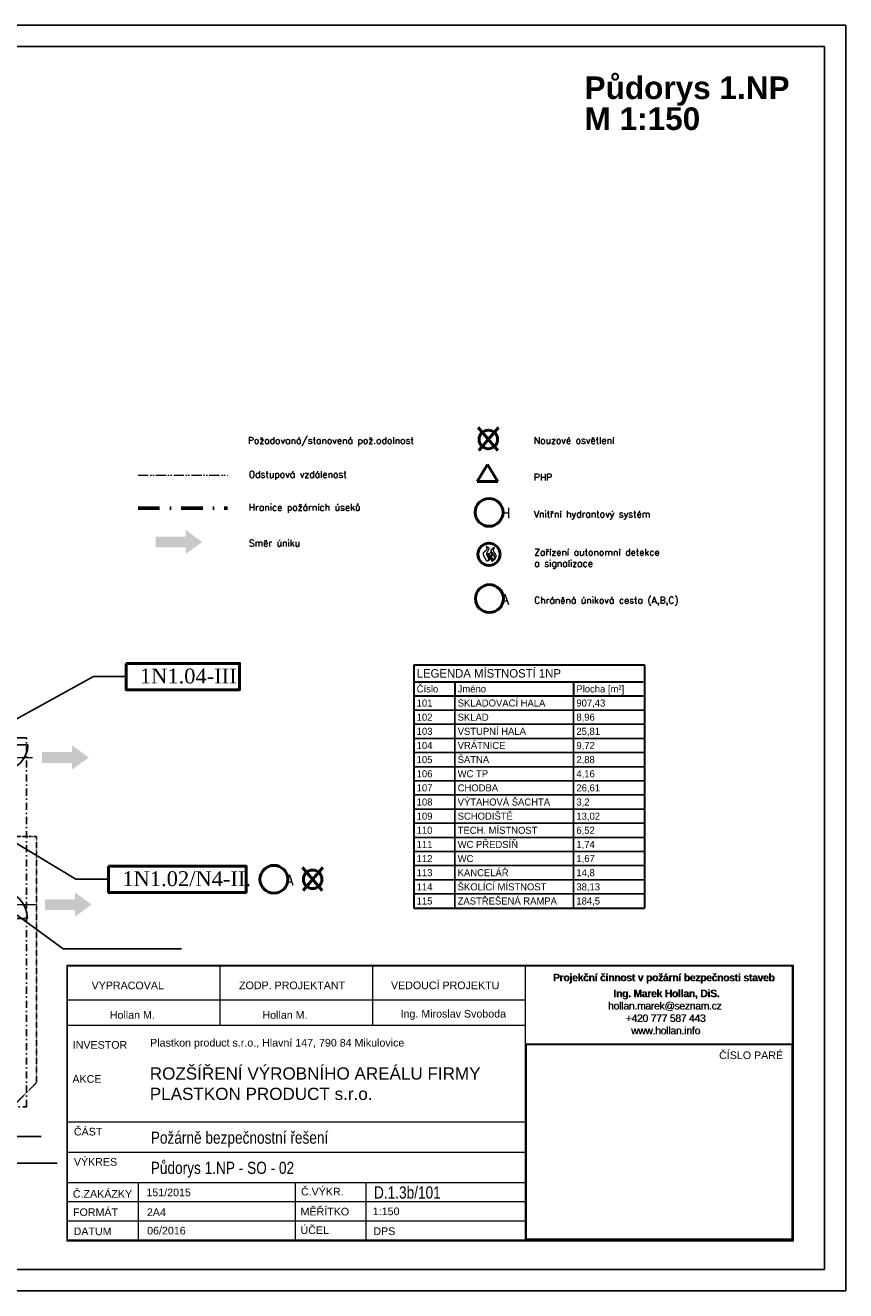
# Model space of a CAD drawing. Header units: millimetres. Extents: x 2886542 to 7567581, y -792623 to 134766.
# Tile 187 of 256: x 4540513 to 4569536, y -292085 to -247336. Entities that reach past the tile are written whole.
import ezdxf

# ---------------------------------------------------------------- set-up
doc = ezdxf.new("R2010")
doc.units = ezdxf.units.MM
for name, pattern in [('ACAD_ISO04W100', [30, 24, -3, 0, -3]), ('ACAD_ISO12W100', [21, 12, -3, 0, -3, 0, -3]), ('DASHDOT', [1, 0.5, -0.25, 0, -0.25]), ('DASHDOTX2', [50.8, 25.4, -12.7, 0, -12.7]), ('DIVIDE', [1.25, 0.5, -0.25, 0, -0.25, 0, -0.25])]:
    doc.linetypes.add(name, pattern=pattern)
for name, color, linetype, lineweight in [('CKDVERE_', 7, 'Continuous', 25), ('CKDVERE_OSY', 1, 'Continuous', 18), ('CKPROSTUPY_NADROVINOU', 7, 'DASHDOT', 25), ('CKSTENY_NADROVINOU', 7, 'DIVIDE', 25), ('CKTABULKY', 7, 'Continuous', 25), ('Text obecně', 7, 'Continuous', 25)]:
    doc.layers.add(name, color=color, linetype=linetype, lineweight=lineweight)
doc.layers.add('LEGENDA', color=30, linetype='Continuous')
doc.layers.add('požárničina', color=10, linetype='Continuous')
doc.styles.add('ARIAL', font='arial.ttf')
doc.styles.add('ARIELCE', font='arialbd.ttf')
doc.styles.add('ROMANT', font='romant')
doc.styles.get("Standard").update_dxf_attribs({"font": 'arial.ttf'})
doc.styles.add('TABULKY', font='ic-simplex.shx', dxfattribs={"width": 0.8})
doc.dimstyles.new('úhlová', dxfattribs={"dimscale": 0.2, "dimtxt": 2.5, "dimasz": 1.5, "dimexe": 0, "dimexo": 3, "dimgap": 1, "dimtad": 1, "dimdec": 0, "dimzin": 0, "dimdsep": 46, "dimtxsty": 'ROMANT', "dimcen": 5, "dimclrd": 256, "dimclre": 256, "dimclrt": 7, "dimadec": 1, "dimazin": 0, "dimtfac": 1, "dimtdec": 0, "dimtix": 1, "dimtmove": 2, "dimatfit": 3, "dimfxl": 0, "dimtvp": 2, "dimtolj": 1, "dimtzin": 0, "dimarcsym": 0})

msp = doc.modelspace()

# ---------------------------------------------------------------- hatches: boundary and pattern name
at = {"layer": 'požárničina', "linetype": 'ACAD_ISO04W100', "lineweight": 50, "ltscale": 50, "extrusion": (0, 0, -1)}
h = msp.add_hatch(color=256, dxfattribs=at)
h.paths.add_polyline_path([(-4546185.5, -265419.4), (-4545120.6, -265419.4), (-4545120.6, -265799), (-4546185.5, -265799)])
h.paths.add_polyline_path([(-4546185.5, -265183.9), (-4546185.5, -265419.4), (-4546185.5, -265799), (-4546185.5, -266034.6), (-4546770, -265609.2)])
h = msp.add_hatch(color=256, dxfattribs=at)
h.paths.add_polyline_path([(-4542170.3, -273418.9), (-4541105.4, -273418.9), (-4541105.4, -273039.3), (-4542170.3, -273039.3)])
h.paths.add_polyline_path([(-4542170.3, -273654.5), (-4542170.3, -273418.9), (-4542170.3, -273039.3), (-4542170.3, -272803.8), (-4542754.8, -273229.1)])
h = msp.add_hatch(color=256, dxfattribs=at)
h.paths.add_polyline_path([(-4542272.3, -278618.9), (-4541207.4, -278618.9), (-4541207.4, -278239.3), (-4542272.3, -278239.3)])
h.paths.add_polyline_path([(-4542272.3, -278854.5), (-4542272.3, -278618.9), (-4542272.3, -278239.3), (-4542272.3, -278003.8), (-4542856.8, -278429.1)])

# ---------------------------------------------------------------- linework, layer by layer
at = {"layer": 'CKDVERE_', "color": 0}
for p, q in [((4539706, -272777.5), (4540606, -272777.5)), ((4539586, -278927.5), (4540586, -278927.5))]:
    msp.add_line(p, q, dxfattribs=at)
for centre, radius, start, end in [((4539706, -272777.5), 900, 270, 0), ((4539586, -278927.5), 1000, 0, 90)]:
    msp.add_arc(centre, radius, start, end, dxfattribs=at)
at = {"layer": 'CKDVERE_OSY', "color": 0}
for p, q in [((4539506, -273227.5), (4540770, -273227.5)), ((4539372, -278427.5), (4540872, -278427.5))]:
    msp.add_line(p, q, dxfattribs=at)
at = {"layer": 'CKPROSTUPY_NADROVINOU', "color": 0, "ltscale": 500}
msp.add_lwpolyline([(4521916, -275627.5), (4521916, -285583), (4540556, -285583), (4540556, -272533)], dxfattribs=at)
at = {"layer": 'CKSTENY_NADROVINOU', "color": 0}
for p, q in [((4539706, -276027.5), (4540906, -276027.5)), ((4540906, -276027.5), (4540906, -284733)), ((4539706, -285933), (4540906, -284733))]:
    msp.add_line(p, q, dxfattribs=at)
at = {"layer": 'CKTABULKY', "lineweight": 30}
for p, q in [((4554258.9, -269953.4), (4562422.2, -269953.4)), ((4554258.9, -269953.4), (4554258.9, -270553.4)), ((4562422.2, -269953.4), (4562422.2, -278553.4)), ((4554258.9, -270553.4), (4554258.9, -271053.4)), ((4554258.9, -270553.4), (4555708.9, -270553.4)), ((4555708.9, -270553.4), (4559908.9, -270553.4)), ((4555708.9, -270553.4), (4555708.9, -271053.4)), ((4559908.9, -270553.4), (4562369.7, -270553.4)), ((4559908.9, -270553.4), (4559908.9, -271053.4)), ((4554258.9, -271053.4), (4554258.9, -278553.4)), ((4554258.9, -271053.4), (4555708.9, -271053.4)), ((4555708.9, -271053.4), (4559908.9, -271053.4)), ((4559908.9, -271053.4), (4562369.7, -271053.4)), ((4554258.9, -278553.4), (4555708.9, -278553.4)), ((4555708.9, -278553.4), (4559908.9, -278553.4)), ((4559908.9, -278553.4), (4562422.2, -278553.4))]:
    msp.add_line(p, q, dxfattribs=at)
at = {"layer": 'CKTABULKY'}
for p, q in [((4555708.9, -271053.4), (4555708.9, -278553.4)), ((4559908.9, -271053.4), (4559908.9, -278553.4)), ((4554258.9, -271553.4), (4555708.9, -271553.4)), ((4555708.9, -271553.4), (4559908.9, -271553.4)), ((4559908.9, -271553.4), (4562422.2, -271553.4)), ((4562150.7, -271553.4), (4562170.3, -271553.4)), ((4554258.9, -272053.4), (4555708.9, -272053.4)), ((4555708.9, -272053.4), (4559908.9, -272053.4)), ((4559908.9, -272053.4), (4562422.2, -272053.4)), ((4562150.7, -272053.4), (4562170.3, -272053.4)), ((4554258.9, -272553.4), (4555708.9, -272553.4)), ((4555708.9, -272553.4), (4559908.9, -272553.4)), ((4559908.9, -272553.4), (4562422.2, -272553.4)), ((4562150.7, -272553.4), (4562170.3, -272553.4)), ((4554258.9, -273053.4), (4555708.9, -273053.4)), ((4555708.9, -273053.4), (4559908.9, -273053.4)), ((4559908.9, -273053.4), (4562422.2, -273053.4)), ((4562150.7, -273053.4), (4562170.3, -273053.4)), ((4554258.9, -273553.4), (4555708.9, -273553.4)), ((4555708.9, -273553.4), (4559908.9, -273553.4)), ((4559908.9, -273553.4), (4562422.2, -273553.4)), ((4562150.7, -273553.4), (4562170.3, -273553.4)), ((4554258.9, -274053.4), (4555708.9, -274053.4)), ((4555708.9, -274053.4), (4559908.9, -274053.4)), ((4559908.9, -274053.4), (4562422.2, -274053.4)), ((4554258.9, -274553.4), (4555708.9, -274553.4)), ((4555708.9, -274553.4), (4559908.9, -274553.4)), ((4559908.9, -274553.4), (4562422.2, -274553.4)), ((4554258.9, -275053.4), (4555708.9, -275053.4)), ((4555708.9, -275053.4), (4559908.9, -275053.4)), ((4559908.9, -275053.4), (4562422.2, -275053.4)), ((4554258.9, -275553.4), (4555708.9, -275553.4)), ((4555708.9, -275553.4), (4559908.9, -275553.4)), ((4559908.9, -275553.4), (4562422.2, -275553.4)), ((4562150.7, -275553.4), (4562170.3, -275553.4)), ((4554258.9, -276053.4), (4555708.9, -276053.4)), ((4555708.9, -276053.4), (4559908.9, -276053.4)), ((4559908.9, -276053.4), (4562422.2, -276053.4)), ((4562150.7, -276053.4), (4562170.3, -276053.4)), ((4554258.9, -276553.4), (4555708.9, -276553.4)), ((4555708.9, -276553.4), (4559908.9, -276553.4)), ((4559908.9, -276553.4), (4562422.2, -276553.4)), ((4562150.7, -276553.4), (4562170.3, -276553.4)), ((4554258.9, -277053.4), (4555708.9, -277053.4)), ((4555708.9, -277053.4), (4559908.9, -277053.4)), ((4559908.9, -277053.4), (4562422.2, -277053.4)), ((4554258.9, -277553.4), (4555708.9, -277553.4)), ((4555708.9, -277553.4), (4559908.9, -277553.4)), ((4559908.9, -277553.4), (4562422.2, -277553.4)), ((4554258.9, -278053.4), (4555708.9, -278053.4)), ((4555708.9, -278053.4), (4559908.9, -278053.4)), ((4559908.9, -278053.4), (4562422.2, -278053.4))]:
    msp.add_line(p, q, dxfattribs=at)
at = {"layer": 'Defpoints', "color": 0}
msp.add_line((4540556, -272533), (4539706, -272533), dxfattribs=at)
at = {"layer": 'LEGENDA', "color": 7, "lineweight": 9}
for p, q in [((4541981.9, -280585.2), (4541981.9, -290317.3)), ((4567685.3, -280585.2), (4541981.9, -280585.2)), ((4567658.3, -280612.2), (4542008.9, -280612.2)), ((4542008.9, -290290.3), (4542008.9, -280612.2)), ((4547408.8, -282711.1), (4547408.8, -280612.2)), ((4552808.6, -282711.1), (4552808.6, -280612.2)), ((4558208.5, -290290.3), (4558208.5, -280612.2)), ((4567658.3, -290290.3), (4567658.3, -280612.2)), ((4567685.3, -290317.3), (4567685.3, -280585.2)), ((4558208.5, -281807.9), (4542008.9, -281807.9)), ((4558208.5, -282711.1), (4542008.9, -282711.1)), ((4558208.5, -283349.3), (4567658.3, -283349.3)), ((4544508.6, -288265.4), (4544508.6, -290290.3)), ((4550059.3, -288265.4), (4550059.3, -290287.7)), ((4552559, -288265.4), (4552559, -290287.7)), ((4542008.9, -289615.3), (4550059.3, -289615.3)), ((4550059.3, -289612.7), (4558208.5, -289612.7)), ((4555058.6, -289612.7), (4555108, -289612.7)), ((4541981.9, -290317.3), (4567685.3, -290317.3)), ((4542008.9, -290290.3), (4567658.3, -290290.3))]:
    msp.add_line(p, q, dxfattribs=at)
for points in [[(4558208.5, -283349.3), (4567658.3, -283349.3), (4567658.3, -290290.3), (4558208.5, -290290.3)], [(4558238.5, -283379.3), (4567628.3, -283379.3), (4567628.3, -290260.3), (4558238.5, -290260.3)]]:
    msp.add_lwpolyline(points, close=True, dxfattribs=at)
at = {"layer": 'požárničina', "linetype": 'ACAD_ISO04W100', "lineweight": 50, "ltscale": 50, "extrusion": (0, 0, -1)}
for p, q in [((4557231.7, -262373.2), (4556533.1, -261563.7)), ((4556554.2, -262373.2), (4557252.8, -261563.7)), ((4556500, -263471.9), (4556865.2, -262865)), ((4557230.4, -263471.9), (4556865.2, -262865)), ((4556500, -263471.9), (4557230.4, -263471.9)), ((4551017.3, -277928.6), (4550318.6, -277119.2)), ((4550339.7, -277928.6), (4551038.4, -277119.2))]:
    msp.add_line(p, q, dxfattribs=at)
at = {"layer": 'požárničina', "linetype": 'ACAD_ISO12W100', "lineweight": 0, "ltscale": 30, "extrusion": (0, 0, -1)}
msp.add_line((4544502.2, -263245.7, 5485), (4547665, -263245.7, 5485), dxfattribs=at)
at = {"layer": 'požárničina', "linetype": 'DASHDOTX2', "lineweight": 60, "ltscale": 30, "extrusion": (0, 0, -1)}
msp.add_line((4544502.2, -264411.1, 5485), (4547665, -264411.1, 5485), dxfattribs=at)
at = {"layer": 'požárničina', "color": 1, "linetype": 'Continuous', "lineweight": 50}
for points in [[(4544077.1, -269902.4), (4548090.7, -269902.4), (4548090.7, -270833.1), (4544077.1, -270833.1)], [(4543457.5, -277070.8), (4548322.8, -277070.8), (4548322.8, -278001.5), (4543457.5, -278001.5)]]:
    msp.add_lwpolyline(points, close=True, dxfattribs=at)
at = {"layer": 'požárničina', "lineweight": 50, "ltscale": 50, "extrusion": (0, 0, -1)}
for centre, radius in [((-4556893, -261980.7), 328), ((-4556921.1, -264561.4), 492), ((-4556933.8, -267608.5, -8127.5), 492), ((-4549307.1, -277536.1), 492), ((-4550678.5, -277536.1), 328)]:
    msp.add_circle(centre, radius, dxfattribs=at)
at = {"layer": 'požárničina', "lineweight": 50, "ltscale": 50}
msp.add_circle((4556916.8, -266044, 9498.8), 395.4, dxfattribs=at)
at = {"layer": 'požárničina', "linetype": 'ACAD_ISO04W100', "lineweight": 9, "ltscale": 50}
for points in [[(4556844.6, -266286.2, 9498.8), (4556764.4, -266154.6, 9498.8), (4556740.2, -265967.1, 9498.8), (4556856.7, -265834, 9498.8), (4556820.4, -265767.4, 9498.8)], [(4556820.4, -265767.4, 9498.8), (4556906.7, -265826.4, 9498.8), (4556855.2, -265956.5, 9498.8), (4556831, -266030.6, 9498.8), (4556885.5, -266165.2, 9498.8), (4556882.5, -266277.1, 9498.8), (4556844.6, -266286.2, 9498.8)], [(4557021.7, -266298.3, 9498.8), (4557117.1, -266130.4, 9498.8), (4557056.5, -266015.5, 9498.8), (4556996, -265914.1, 9498.8), (4557074.7, -265814.3, 9498.8), (4557109.5, -265788.6, 9498.8)], [(4557109.5, -265788.6, 9498.8), (4557067.1, -265917.1, 9498.8), (4557148.9, -266056.3, 9498.8), (4557124.2, -266204.9, 9498.8), (4557021.7, -266298.3, 9498.8)], [(4556897.4, -266257.3, 9498.8), (4556923.3, -266161.6, 9498.8), (4556880.1, -266053.7, 9498.8), (4556901.7, -266016.5, 9498.8), (4556923.3, -265999.4, 9498.8), (4556919.6, -266041.8, 9498.8), (4556917.4, -266084.2, 9498.8), (4556954.6, -266175, 9498.8), (4556888.3, -266278.5, 9498.8)], [(4557023.8, -266297.9, 9498.8), (4556996.8, -266199, 9498.8), (4556968.3, -266089.5, 9498.8), (4557014.8, -266043, 9498.8), (4556957.8, -265963.6, 9498.8), (4557001.3, -265984.6, 9498.8), (4557056.3, -266065, 9498.8), (4556997.8, -266109.4, 9498.8), (4557014.9, -266164.9, 9498.8), (4557030.4, -266205.6, 9498.8), (4557020.8, -266294.4, 9498.8)]]:
    msp.add_spline(points, degree=3, dxfattribs=at)
at = {"layer": 'Text obecně'}
for p, q in [((4538036.8, -247336), (4569536, -247336)), ((4569536, -247336), (4569536, -292085)), ((4568786, -248086), (4538036.8, -248086)), ((4538036.8, -248086), (4568786, -248086)), ((4538036.8, -248086), (4568786, -248086)), ((4538786.8, -248086), (4568786, -248086)), ((4568786, -248086), (4568786, -291335)), ((4568786, -248086), (4568786, -291335)), ((4568786, -248086), (4568786, -291335)), ((4538036.8, -291335), (4568786, -291335)), ((4538036.8, -292085), (4569536, -292085)), ((4538036.8, -292085), (4569536, -292085)), ((4538036.8, -292085), (4569536, -292085)), ((4538036.8, -292085), (4569536, -292085))]:
    msp.add_line(p, q, dxfattribs=at)
at = {"layer": 'Text obecně', "lineweight": 9}
for p, q in [((4558208.5, -286127.5), (4542008.9, -286127.5)), ((4558208.5, -287196.4), (4542008.9, -287196.4)), ((4558208.5, -288265.4), (4541968.4, -288265.4)), ((4558208.5, -288940.4), (4542008.9, -288940.4))]:
    msp.add_line(p, q, dxfattribs=at)

# ---------------------------------------------------------------- texts
at = {"color": 250, "lineweight": 9, "extrusion": (0, 0, -1), "style": 'ARIELCE', "text_generation_flag": 2}
for s, height, p in [('Půdorys 1.NP ', 798.505, (-4560298, -249943)), ('M 1:150', 798.5, (-4560298, -251038.9))]:
    msp.add_text(s, height=height, dxfattribs=at).set_placement(p)
at = {"color": 7, "lineweight": 9, "width": 550242.399, "attachment_point": 1, "style": 'ROMANT'}
for s, insert, char_height in [('Požadovaná/stanovená pož.odolnost', (4548387.8, -261900.2, 5485), 236.191), ('Nouzové osvětlení', (4558503.7, -261896.3, 5485), 236.191), ('Odstupová vzdálenost', (4548420.8, -263098.4, 5485), 236.191), ('PHP ', (4558503.7, -263198.3, 5485), 236.19), ('Hranice požárních úseků', (4548420.8, -264263.8, 5485), 236.191), ('Vnitřní hydrantový systém', (4558503.7, -264502.4, 5485), 236.191), ('Směr úniku', (4548420.8, -265527.6, 5485), 236.19), ('Zařízení autonomní detekce\\Pa signalizace', (4558516.5, -265851.8, 13612.6), 236.191), ('Chráněná úniková cesta (A,B,C)', (4558516.5, -267549.5, 13612.6), 236.191)]:
    msp.add_mtext(s, dxfattribs=dict(at, insert=insert, char_height=char_height))
at = {"layer": 'CKTABULKY', "lineweight": 30, "style": 'TABULKY'}
msp.add_text('LEGENDA MÍSTNOSTÍ 1NP', height=300, dxfattribs=at).set_placement((4554358.9, -270403.4))
at = {"layer": 'CKTABULKY', "style": 'TABULKY'}
for s, p in [('Číslo', (4554358.9, -270928.4)), ('Jméno', (4555808.9, -270928.4)), ('Plocha [m²]', (4560008.9, -270928.4)), ('101', (4554358.9, -271428.4)), ('SKLADOVACÍ HALA', (4555808.9, -271428.4)), ('907,43', (4560008.9, -271428.4)), ('102', (4554358.9, -271928.4)), ('SKLAD', (4555808.9, -271928.4)), ('8,96', (4560008.9, -271928.4)), ('103', (4554358.9, -272428.4)), ('VSTUPNÍ HALA', (4555808.9, -272428.4)), ('25,81', (4560008.9, -272428.4)), ('104', (4554358.9, -272928.4)), ('VRÁTNICE', (4555808.9, -272928.4)), ('9,72', (4560008.9, -272928.4)), ('105', (4554358.9, -273428.4)), ('ŠATNA', (4555808.9, -273428.4)), ('2,88', (4560008.9, -273428.4)), ('106', (4554358.9, -273928.4)), ('WC TP', (4555808.9, -273928.4)), ('4,16', (4560008.9, -273928.4)), ('107', (4554358.9, -274428.4)), ('CHODBA', (4555808.9, -274428.4)), ('26,61', (4560008.9, -274428.4)), ('108', (4554358.9, -274928.4)), ('VÝTAHOVÁ ŠACHTA', (4555808.9, -274928.4)), ('3,2', (4560008.9, -274928.4)), ('109', (4554358.9, -275428.4)), ('SCHODIŠTĚ', (4555808.9, -275428.4)), ('13,02', (4560008.9, -275428.4)), ('TECH. MÍSTNOST', (4555808.9, -275928.4)), ('110', (4554358.9, -275928.4)), ('WC PŘEDSÍŇ', (4555808.9, -276428.4)), ('6,52', (4560008.9, -275928.4)), ('111', (4554358.9, -276428.4)), ('1,74', (4560008.9, -276428.4)), ('112', (4554358.9, -276928.4)), ('WC', (4555808.9, -276928.4)), ('1,67', (4560008.9, -276928.4)), ('113', (4554358.9, -277428.4)), ('KANCELÁŘ', (4555808.9, -277428.4)), ('14,8', (4560008.9, -277428.4)), ('114', (4554358.9, -277928.4)), ('ŠKOLÍCÍ MÍSTNOST', (4555808.9, -277928.4)), ('38,13', (4560008.9, -277928.4)), ('115', (4554358.9, -278428.4)), ('ZASTŘEŠENÁ RAMPA', (4555808.9, -278428.4)), ('184,5', (4560008.9, -278428.4))]:
    msp.add_text(s, height=250, dxfattribs=at).set_placement(p)
at = {"layer": 'LEGENDA', "color": 7, "lineweight": 9, "style": 'ARIAL'}
for s, height, p in [('VYPRACOVAL', 269.99, (4542858.7, -281425.7)), ('ZODP. PROJEKTANT', 269.993, (4548075.2, -281422.1)), ('VEDOUCÍ PROJEKTU', 269.993, (4553449, -281422.1)), ('Hollan M.', 269.99, (4543503.5, -282468.2)), ('Hollan M.', 269.99, (4548903.3, -282468.2)), ('Ing. Miroslav Svoboda', 269.993, (4553788.6, -282425.1)), ('INVESTOR', 269.99, (4542192.2, -283526.7)), ('ČÍSLO PARÉ', 269.99, (4565057.7, -283894.9)), ('AKCE', 269.99, (4542179.5, -284731.5)), ('ČÁST', 269.99, (4542232.7, -286596)), ('VÝKRES', 269.99, (4542232.7, -287664.9)), ('Č.ZAKÁZKY', 269.99, (4542196.2, -288796.6)), ('151/2015', 269.99, (4544797.8, -288744.8)), ('Č.VÝKR.', 269.99, (4550265.3, -288715.3)), ('MĚŘÍTKO', 269.99, (4550250.5, -289423.3)), ('FORMÁT', 269.99, (4542201.9, -289443.7)), ('2A4', 269.99, (4544813.7, -289445.3)), ('1:150', 269.99, (4552806.4, -289414)), ('DATUM', 269.99, (4542223.2, -290120.5)), ('06/2016', 269.99, (4544823.6, -290096.6)), ('ÚČEL', 269.99, (4550250.5, -290078.8)), ('DPS', 269.99, (4552827.2, -290116.4))]:
    msp.add_text(s, height=height, dxfattribs=at).set_placement(p)
at = {"layer": 'LEGENDA', "color": 7, "lineweight": 9, "style": 'ARIAL', "width": 0.8}
for s, height, p in [('Požárně bezpečnostní řešení', 431.989, (4544952, -286887.9)), ('Půdorys 1.NP - SO - 02', 431.989, (4544952, -287956.9)), ('D.1.3b/101', 431.99, (4552847.7, -288827))]:
    msp.add_text(s, height=height, dxfattribs=at).set_placement(p)
at = {"layer": 'LEGENDA', "color": 7, "lineweight": 9, "attachment_point": 1, "style": 'ARIAL'}
for s, insert, char_height, width in [('{\\fArial|b1|i0|c238|p34;\\W5.2075;\\T0.95;  \\W1;Projekční činnost v požární bezpečnosti staveb\\P\\H0.28571x;\\W9.6431;                   \\W1;\\P\\H3.5x;\\W8.1186;    \\W1;Ing. Marek Hollan, DiS.\\P\\fArial|b0|i0|c238|p34;\\W7.6382;    \\W1;hollan.marek@seznam.cz\\P\\W9.2554;    \\W1;+420 777 587 443\\P\\W9.7463;    \\W1;www.hollan.info}', (4558168.2, -280876.2), 262.493, 9748), ('{\\fArial|b0|i0|c238|p34;\\C0;Plastkon product s.r.o., Hlavní 147, 790 84 Mikulovice}', (4544928.8, -283180.6, 12667.9), 269.993, 18615.936), ('{\\fArial|b0|i0|c238|p34;ROZŠÍŘENÍ VÝROBNÍHO AREÁLU FIRMY\\PPLASTKON PRODUCT s.r.o.\\H1.0808x; }', (4544916.7, -284187.6), 431.989, 20330.645)]:
    msp.add_mtext(s, dxfattribs=dict(at, insert=insert, char_height=char_height, width=width))
at = {"layer": 'LEGENDA', "color": 252, "lineweight": 9, "insert": (4558183.4, -280881.7), "char_height": 262.493, "width": 9748, "attachment_point": 1, "style": 'ARIAL'}
msp.add_mtext('{\\fArial|b1|i0|c238|p34;\\W5.2075;\\T0.95;  \\W1;Projekční činnost v požární bezpečnosti staveb\\P\\H0.28571x;\\W9.6431;                   \\W1;\\P\\H3.5x;\\W8.1186;    \\W1;Ing. Marek Hollan, DiS.\\P\\fArial|b0|i0|c238|p34;\\W7.6382;    \\W1;hollan.marek@seznam.cz\\P\\W9.2554;    \\W1;+420 777 587 443\\P\\W9.7463;    \\W1;www.hollan.info}', dxfattribs=at)
at = {"layer": 'požárničina', "lineweight": 50, "char_height": 367.408, "width": 2378.965, "attachment_point": 1}
for s, insert in [('{\\Ftxt,bigfont|c238;\\W4.8403; \\W1;H}', (4555741.4, -264402)), ('{\\Ftxt,bigfont|c238;\\W4.8403; \\W1;A}', (4555754.2, -267449.2, 8127.5)), ('{\\Ftxt,bigfont|c238;\\W4.8403; \\W1;A}', (4548127.4, -277376.8))]:
    msp.add_mtext(s, dxfattribs=dict(at, insert=insert))
at = {"layer": 'požárničina', "linetype": 'DASHDOTX2', "lineweight": 50, "ltscale": 30, "char_height": 526.848, "width": 4917.595, "attachment_point": 1}
for s, insert in [('{\\fTimes New Roman|b0|i0|c238|p18;1N1.04-III.}', (4544565.1, -270083.9)), ('{\\fTimes New Roman|b0|i0|c238|p18;1N1.02/N4-II.}', (4543945.5, -277252.3))]:
    msp.add_mtext(s, dxfattribs=dict(at, insert=insert))

# ---------------------------------------------------------------- leaders
at = {"layer": 'požárničina'}
for points, override in [([(4538972.9, -272538), (4542921.7, -270367.8), (4544077.1, -270367.8)], {"dimasz": 1500, "dimgap": 1, "dimtad": 0, "dimldrblk": 'Dot'}), ([(4538562.8, -275273.6), (4542302.1, -277536.1), (4543457.5, -277536.1)], {"dimasz": 1500, "dimgap": 1, "dimtad": 0, "dimldrblk": 'Dot'}), ([(4539703, -278427.5), (4541851.1, -279991.8), (4546043.8, -279991.8)], {"dimasz": 1500, "dimgap": 1, "dimtad": 0}), ([(4535503, -283472.5), (4538253.1, -286626.6), (4541076.6, -286626.6)], {"dimasz": 1500, "dimgap": 1, "dimtad": 0}), ([(4536293, -285387.2), (4537441.5, -287574.9), (4541634.2, -287574.9)], {"dimasz": 1500, "dimgap": 1, "dimtad": 0})]:
    msp.add_leader(points, dimstyle='úhlová', override=override, dxfattribs=at)

doc.saveas('drawing.dxf')
